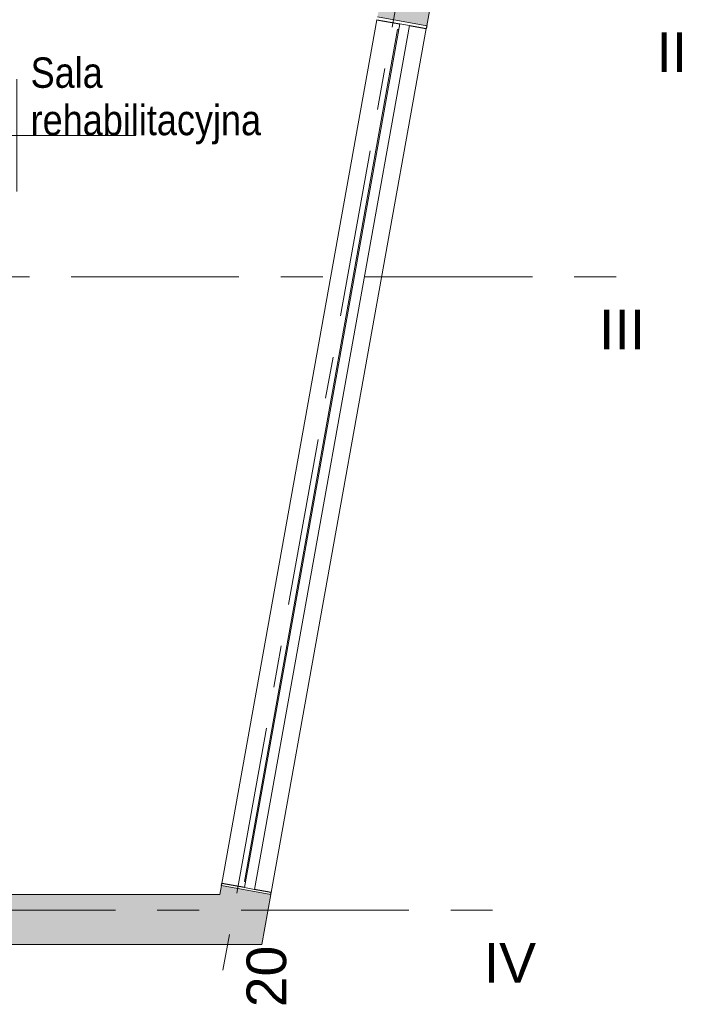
# Model space of a CAD drawing. Header units: centimetres. Extents: x -1737 to 22393, y -8842 to 3838.
# Tile 151 of 167: x 1402 to 1904, y 2292 to 3038. Entities that reach past the tile are written whole.
import ezdxf

# ---------------------------------------------------------------- set-up
doc = ezdxf.new("R2010")
doc.units = ezdxf.units.CM
doc.linetypes.add('Oś', pattern=[222.25, 127, -31.75, 31.75, -31.75])
for name, color, linetype, lineweight in [('A-AREA-IDEN', 2, 'Continuous', 13), ('A-GLAZ', 151, 'Continuous', 13), ('A-WALL', 113, 'Continuous', 13), ('A-WALL-PATT', 111, 'Continuous', 13), ('S-GRID', 1, 'Continuous', 13), ('S-GRID-IDEN', 1, 'Continuous', 13)]:
    doc.layers.add(name, color=color, linetype=linetype, lineweight=lineweight)
doc.styles.add('Arial_4', font='arial.ttf', dxfattribs={"height": 30})
doc.styles.add('Arial_7', font='arial.ttf', dxfattribs={"width": 0.85, "height": 23})

# ---------------------------------------------------------------- blocks, each defined once
blk = doc.blocks.new('Okno - automatyczna etykieta - 665x115-2596210-3_piętro I __3_90 m_ - stan projektowany')
at = {"layer": 'A-GLAZ'}
for p, q in [((-332.5, 1.5), (332.5, 1.5)), ((-332.5, -6), (-332.5, 1.5)), ((-328, 2.5), (328, 2.5)), ((-328, 1.5), (-328, 2.5)), ((328, 2.5), (328, 1.5)), ((332.5, 1.5), (332.5, -6)), ((-332.5, -6), (332.5, -6)), ((332.5, -6), (-332.5, -6))]:
    blk.add_line(p, q, dxfattribs=at)
blk = doc.blocks.new('METKA_POMIESZCZENIA2 - Rozbudowana - bez ramki-2396678-3_piętro I __3_90 m_ - stan projektowany')
at = {"layer": 'A-AREA-IDEN'}
for p, q in [((0, 0.425), (0, 0)), ((0.0976, 0), (-0.8, 0)), ((-0.8, 0), (0.9, 0)), ((0, 0), (0, -0.425))]:
    blk.add_line(p, q, dxfattribs=at)

msp = doc.modelspace()

# ---------------------------------------------------------------- hatches: boundary and pattern name
at = {"layer": 'A-WALL-PATT', "lineweight": 5}
h = msp.add_hatch(color=254, dxfattribs=at)
h.paths.add_polyline_path([(1547.1, 2337.33), (1585.71, 2337.33), (1592.53, 2375.33), (1553.92, 2375.33)], flags=0)
h.paths.add_polyline_path([(1710.71, 3033.73), (1796.07, 3509.33), (1757.46, 3509.33), (1673.25, 3040.16), (1700.3, 3035.39), (1710.65, 3033.74)], flags=0)
h = msp.add_hatch(color=254, dxfattribs=at)
h.paths.add_polyline_path([(1585.71, 2375.33), (1592.53, 2375.33), (1555.13, 2382.04), (1553.92, 2375.33), (1572.62, 2375.33)], flags=0)
h.paths.add_polyline_path([(1710.65, 3033.44), (1710.65, 3033.74), (1700.3, 3035.3), (1710.28, 3033.51)], flags=0)
msp.add_hatch(color=254, dxfattribs=at).paths.add_polyline_path([(1547.1, 2337.33), (1553.92, 2375.33), (1209.38, 2375.33), (1209.38, 2337.33), (1261.75, 2337.33)], flags=0)

# ---------------------------------------------------------------- linework, layer by layer
at = {"layer": 'A-WALL', "lineweight": 9}
for p, q in [((1804.33, 3555.33), (1710.65, 3033.44)), ((1555.39, 2383.52), (1672.87, 3038.06)), ((1710.28, 3031.34), (1592.8, 2376.8)), ((1555.13, 2382.04), (1553.92, 2375.33)), ((1234.38, 2375.33), (1553.92, 2375.33)), ((1585.71, 2337.33), (1592.53, 2375.33)), ((1585.71, 2337.33), (1209.38, 2337.33))]:
    msp.add_line(p, q, dxfattribs=at)
at = {"layer": 'A-WALL', "color": 250, "lineweight": 25}
for p, q in [((1672.87, 3038.06), (1690.1, 3034.96)), ((1697.48, 3033.64), (1710.28, 3031.34)), ((1710.65, 3033.44), (1710.28, 3031.34)), ((1555.13, 2382.04), (1555.39, 2383.52)), ((1572.62, 2380.42), (1555.39, 2383.52)), ((1592.8, 2376.8), (1580, 2379.1)), ((1592.53, 2375.33), (1592.8, 2376.8))]:
    msp.add_line(p, q, dxfattribs=at)
at = {"layer": 'A-WALL'}
for p, q in [((1673.25, 3040.16), (1710.65, 3033.44)), ((1592.53, 2375.33), (1555.13, 2382.04))]:
    msp.add_line(p, q, dxfattribs=at)
at = {"layer": 'S-GRID', "linetype": 'Oś'}
for p, q in [((1785.44, 3594.96), (1556.23, 2317.96)), ((-1225.62, 2843.33), (1859.41, 2843.33)), ((-1319.27, 2363.33), (1774.38, 2363.33))]:
    msp.add_line(p, q, dxfattribs=at)

# ---------------------------------------------------------------- block references
at = {"layer": 'A-AREA-IDEN', "color": 0, "xscale": 99.99999999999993, "yscale": 99.99999999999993, "zscale": 99.99999999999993}
msp.add_blockref('METKA_POMIESZCZENIA2 - Rozbudowana - bez ramki-2396678-3_piętro I __3_90 m_ - stan projektowany', (1400.12, 2950.38), dxfattribs=at)
at = {"layer": 'A-GLAZ', "rotation": 79.82448915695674}
msp.add_blockref('Okno - automatyczna etykieta - 665x115-2596210-3_piętro I __3_90 m_ - stan projektowany', (1632.84, 2707.43), dxfattribs=at)

# ---------------------------------------------------------------- texts
at = {"layer": 'A-AREA-IDEN', "color": 0, "insert": (1410.55, 2943.6), "char_height": 23, "width": 172.04, "attachment_point": 7, "line_spacing_factor": 0.936439, "style": 'Arial_7'}
msp.add_mtext('\\pxt3.69565,7.3913,11.08696,14.78261,18.47826,22.17391,25.86957,29.56522,33.26087,36.95652,40.65217,44.34783,48.04348,51.73913,55.43478,59.13043,62.82609,66.52174,70.21739,73.91304,77.6087,81.30435,85,88.69565,92.3913,96.08696,99.78261,103.47826,107.17391,110.86957,114.56522,118.26087;{Sala\\Prehabilitacyjna}', dxfattribs=at)
at = {"layer": 'S-GRID-IDEN', "char_height": 30, "attachment_point": 5, "line_spacing_factor": 0.936439, "style": 'Arial_4'}
for s, insert, width in [('\\pxqc,t4.23333,8.46667,12.7,16.93333,21.16667,25.4,29.63333,33.86667,38.1,42.33333,46.56667,50.8,55.03333,59.26667,63.5,67.73333,71.96667,76.2,80.43333,84.66667,88.9,93.13333,97.36667,101.6,105.83333,110.06667,114.3,118.53333,122.76667,127,131.23333,135.46667;{II}', (1896.27, 3013.38), 24.5), ('\\pxqc,t4.23333,8.46667,12.7,16.93333,21.16667,25.4,29.63333,33.86667,38.1,42.33333,46.56667,50.8,55.03333,59.26667,63.5,67.73333,71.96667,76.2,80.43333,84.66667,88.9,93.13333,97.36667,101.6,105.83333,110.06667,114.3,118.53333,122.76667,127,131.23333,135.46667;{III}', (1858.58, 2803.38), 36.4), ('\\pxqc,t4.23333,8.46667,12.7,16.93333,21.16667,25.4,29.63333,33.86667,38.1,42.33333,46.56667,50.8,55.03333,59.26667,63.5,67.73333,71.96667,76.2,80.43333,84.66667,88.9,93.13333,97.36667,101.6,105.83333,110.06667,114.3,118.53333,122.76667,127,131.23333,135.46667;{IV}', (1773.6, 2323.38), 41)]:
    msp.add_mtext(s, dxfattribs=dict(at, insert=insert, width=width))
at = {"layer": 'S-GRID-IDEN', "insert": (1589.33, 2313.1), "char_height": 30, "width": 48.3, "attachment_point": 5, "rotation": 90, "line_spacing_factor": 0.936439, "style": 'Arial_4'}
msp.add_mtext('\\pxqc,t4.23333,8.46667,12.7,16.93333,21.16667,25.4,29.63333,33.86667,38.1,42.33333,46.56667,50.8,55.03333,59.26667,63.5,67.73333,71.96667,76.2,80.43333,84.66667,88.9,93.13333,97.36667,101.6,105.83333,110.06667,114.3,118.53333,122.76667,127,131.23333,135.46667;{20}', dxfattribs=at)

doc.saveas('drawing.dxf')
